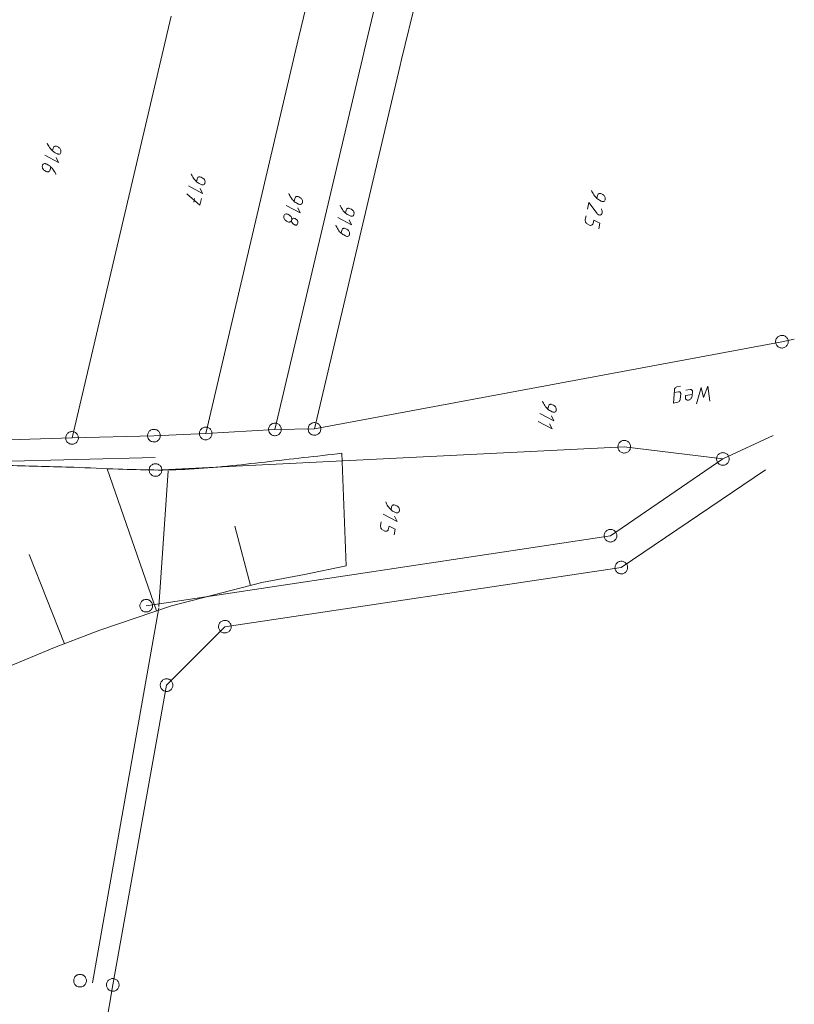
# Model space of a CAD drawing. Header units: metres. Extents: x 3425540 to 3446143, y 5432760 to 5444637.
# Tile 59 of 256: x 3435777 to 3435869, y 5439018 to 5439135. Entities that reach past the tile are written whole.
import ezdxf

# ---------------------------------------------------------------- set-up
doc = ezdxf.new("R2010")
doc.units = ezdxf.units.M
for name, color, linetype, lineweight in [('B_Bestand', 9, 'Continuous', 18), ('B_Böschung', 9, 'Continuous', 18), ('B_Flurgrenzen', 9, 'Continuous', 18), ('Bestand Kabeltröge', 9, 'Continuous', 18)]:
    doc.layers.add(name, color=color, linetype=linetype, lineweight=lineweight)

msp = doc.modelspace()

# ---------------------------------------------------------------- linework, layer by layer
at = {"layer": 'B_Bestand'}
for points in [[(3435854.81, 5439090.58), (3435855.32, 5439090.67), (3435855.38, 5439090.67), (3435855.43, 5439090.66), (3435855.47, 5439090.64), (3435855.51, 5439090.62), (3435855.55, 5439090.57), (3435855.57, 5439090.5), (3435855.58, 5439090.45), (3435855.58, 5439090.39), (3435855.53, 5439089.79), (3435855.52, 5439089.7), (3435855.49, 5439089.64), (3435855.45, 5439089.59), (3435855.4, 5439089.52), (3435855.34, 5439089.48), (3435855.31, 5439089.46), (3435855.24, 5439089.43), (3435854.72, 5439089.33), (3435854.83, 5439090.85), (3435854.84, 5439090.93), (3435854.86, 5439090.99), (3435854.89, 5439091.05), (3435854.93, 5439091.1), (3435854.97, 5439091.15), (3435855.06, 5439091.21), (3435855.13, 5439091.24), (3435855.55, 5439091.32)], [(3435856.93, 5439090.35), (3435856.15, 5439090.21), (3435856.14, 5439089.96), (3435856.17, 5439089.83), (3435856.23, 5439089.73), (3435856.28, 5439089.7), (3435856.34, 5439089.66), (3435856.41, 5439089.66), (3435856.5, 5439089.67), (3435856.58, 5439089.69), (3435856.65, 5439089.72), (3435856.72, 5439089.78), (3435856.79, 5439089.83), (3435856.83, 5439089.9), (3435856.86, 5439089.96), (3435856.89, 5439090.03), (3435856.92, 5439090.12), (3435856.97, 5439090.69), (3435856.96, 5439090.77), (3435856.93, 5439090.81), (3435856.9, 5439090.86), (3435856.86, 5439090.89), (3435856.82, 5439090.91), (3435856.75, 5439090.92), (3435856.7, 5439090.93), (3435856.2, 5439090.83)], [(3435859.04, 5439089.53), (3435858.79, 5439091.32), (3435858.3, 5439090), (3435858, 5439091.17), (3435857.47, 5439089.24)]]:
    msp.add_lwpolyline(points, dxfattribs=at)
at = {"layer": 'B_Böschung'}
for p, q in [((3435816.01, 5439070.08), (3435815.49, 5439083.38)), ((3435793.55, 5439064.72), (3435787.74, 5439081.56)), ((3435804.69, 5439067.75), (3435802.82, 5439074.77)), ((3435782.66, 5439060.85), (3435778.5, 5439071.39))]:
    msp.add_line(p, q, dxfattribs=at)
msp.add_lwpolyline([(3435765.7, 5439014.08), (3435768.06, 5439030.26), (3435770.29, 5439043.71), (3435771.85, 5439052.14), (3435772.53, 5439055.21), (3435773.86, 5439056.85), (3435775.81, 5439058.05), (3435781.51, 5439060.41), (3435786.86, 5439062.45), (3435795.34, 5439065.33), (3435806.03, 5439068.1), (3435811.07, 5439069.05), (3435816.01, 5439070.08)], dxfattribs=at)
msp.add_open_spline([(3435567.18, 5438452.92), (3435572.87, 5438466.3), (3435578.55, 5438479.67), (3435584.23, 5438493.05), (3435589.67, 5438505.87), (3435595.12, 5438518.68), (3435600.56, 5438531.5), (3435604.26, 5438540.21), (3435607.98, 5438548.91), (3435611.42, 5438557.73), (3435617.4, 5438573.06), (3435623.07, 5438588.51), (3435628.78, 5438603.95), (3435632.32, 5438613.53), (3435635.85, 5438623.11), (3435639.38, 5438632.69), (3435641.66, 5438638.89), (3435643.95, 5438645.09), (3435646.16, 5438651.31), (3435651.16, 5438665.37), (3435655.72, 5438679.58), (3435660.32, 5438693.78), (3435662.18, 5438699.51), (3435663.99, 5438705.27), (3435665.86, 5438711), (3435668.33, 5438718.59), (3435670.81, 5438726.18), (3435673.33, 5438733.76), (3435675.4, 5438739.97), (3435677.47, 5438746.18), (3435679.55, 5438752.39), (3435680.86, 5438756.28), (3435682.16, 5438760.17), (3435683.47, 5438764.06), (3435684.29, 5438766.5), (3435685.11, 5438768.94), (3435685.92, 5438771.37), (3435686.47, 5438773), (3435687.13, 5438774.59), (3435687.79, 5438776.18), (3435688.3, 5438777.4), (3435688.91, 5438778.56), (3435689.68, 5438779.65), (3435690.39, 5438780.67), (3435691.21, 5438781.58), (3435692.08, 5438782.46), (3435692.93, 5438783.32), (3435693.8, 5438784.16), (3435694.7, 5438784.97), (3435695.78, 5438785.92), (3435697, 5438786.72), (3435698.09, 5438787.67), (3435699.24, 5438788.68), (3435700.27, 5438789.8), (3435701.23, 5438791), (3435701.99, 5438791.94), (3435702.66, 5438792.93), (3435703.18, 5438794.01), (3435704.04, 5438795.78), (3435704.8, 5438797.56), (3435705.5, 5438799.39), (3435706.83, 5438802.88), (3435708.19, 5438806.34), (3435709.31, 5438809.91), (3435710.71, 5438814.37), (3435712.02, 5438818.86), (3435713.24, 5438823.38), (3435715.22, 5438830.74), (3435717.21, 5438838.09), (3435719.04, 5438845.49), (3435722.9, 5438861.11), (3435726.69, 5438876.75), (3435730.33, 5438892.42), (3435732.3, 5438900.87), (3435734.24, 5438909.33), (3435736.14, 5438917.8), (3435737.08, 5438922.02), (3435738, 5438926.26), (3435738.92, 5438930.49), (3435739.79, 5438934.51), (3435740.64, 5438938.53), (3435741.43, 5438942.57), (3435742.55, 5438948.29), (3435743.53, 5438954.04), (3435744.44, 5438959.8), (3435745.64, 5438967.34), (3435746.83, 5438974.88), (3435747.95, 5438982.43), (3435750.42, 5438999.03), (3435752.89, 5439015.63), (3435755.34, 5439032.24), (3435756.27, 5439038.59), (3435757.2, 5439044.95), (3435758.14, 5439051.3), (3435758.78, 5439055.69), (3435759.44, 5439060.07), (3435760.09, 5439064.45), (3435760.63, 5439068.11), (3435761.2, 5439071.76), (3435761.76, 5439075.42), (3435761.93, 5439076.52), (3435762.23, 5439077.57), (3435762.86, 5439078.59), (3435763.71, 5439079.96), (3435765.02, 5439080.83), (3435766.5, 5439081.29), (3435767.6, 5439081.64), (3435768.7, 5439081.85), (3435769.82, 5439081.87), (3435771.92, 5439081.92), (3435774.02, 5439081.98), (3435776.11, 5439081.93), (3435778.67, 5439081.86), (3435781.23, 5439081.8), (3435783.78, 5439081.72), (3435785.54, 5439081.66), (3435787.29, 5439081.57), (3435789.04, 5439081.51), (3435791.84, 5439081.41), (3435794.64, 5439081.33), (3435797.44, 5439081.5), (3435800.44, 5439081.68), (3435803.43, 5439082), (3435806.41, 5439082.34), (3435809.44, 5439082.69), (3435812.47, 5439083.04), (3435815.49, 5439083.38)], degree=3, knots=[0, 0, 0, 0, 0.061057, 0.061057, 0.061057, 0.119567, 0.119567, 0.119567, 0.159329, 0.159329, 0.159329, 0.228472, 0.228472, 0.228472, 0.271379, 0.271379, 0.271379, 0.299135, 0.299135, 0.299135, 0.361828, 0.361828, 0.361828, 0.38717, 0.38717, 0.38717, 0.420715, 0.420715, 0.420715, 0.44823, 0.44823, 0.44823, 0.46547, 0.46547, 0.46547, 0.476272, 0.476272, 0.476272, 0.483492, 0.483492, 0.483492, 0.48903, 0.48903, 0.48903, 0.494203, 0.494203, 0.494203, 0.499284, 0.499284, 0.499284, 0.505354, 0.505354, 0.505354, 0.51177, 0.51177, 0.51177, 0.516789, 0.516789, 0.516789, 0.524989, 0.524989, 0.524989, 0.540659, 0.540659, 0.540659, 0.560312, 0.560312, 0.560312, 0.592334, 0.592334, 0.592334, 0.65994, 0.65994, 0.65994, 0.696396, 0.696396, 0.696396, 0.714601, 0.714601, 0.714601, 0.731875, 0.731875, 0.731875, 0.756379, 0.756379, 0.756379, 0.788443, 0.788443, 0.788443, 0.858969, 0.858969, 0.858969, 0.885957, 0.885957, 0.885957, 0.904572, 0.904572, 0.904572, 0.920111, 0.920111, 0.920111, 0.924807, 0.924807, 0.924807, 0.931156, 0.931156, 0.931156, 0.935886, 0.935886, 0.935886, 0.944696, 0.944696, 0.944696, 0.955444, 0.955444, 0.955444, 0.962814, 0.962814, 0.962814, 0.974573, 0.974573, 0.974573, 0.987198, 0.987198, 0.987198, 1, 1, 1, 1], dxfattribs=at)
at = {"layer": 'B_Flurgrenzen'}
for p, q in [((3435810.4, 5439132.66), (3435849, 5439294.02)), ((3435856.64, 5439291.93), (3435818.14, 5439130.95)), ((3435822.56, 5439129.97), (3435861.17, 5439290.69)), ((3435795.29, 5439135.11), (3435783.57, 5439085.19)), ((3435799.38, 5439085.73), (3435810.2, 5439131.81)), ((3435810.2, 5439131.81), (3435810.4, 5439132.66)), ((3435818.14, 5439130.95), (3435817.94, 5439130.1)), ((3435817.93, 5439130.1), (3435807.57, 5439086.21)), ((3435822.35, 5439129.12), (3435822.56, 5439129.97)), ((3435812.25, 5439086.26), (3435822.35, 5439129.12)), ((3435798.06, 5439113.51), (3435797.97, 5439113.11)), ((3435869.02, 5439096.87), (3435867.56, 5439096.58)), ((3435867.56, 5439096.58), (3435812.25, 5439086.26)), ((3435812.25, 5439086.26), (3435807.57, 5439086.21)), ((3435783.57, 5439085.19), (3435767.46, 5439084.71)), ((3435793.25, 5439085.46), (3435783.57, 5439085.19)), ((3435799.38, 5439085.73), (3435793.25, 5439085.46)), ((3435807.57, 5439086.21), (3435799.38, 5439085.73)), ((3435860.57, 5439082.71), (3435866.51, 5439085.5)), ((3435848.9, 5439084.16), (3435793.44, 5439081.4)), ((3435860.57, 5439082.71), (3435848.9, 5439084.16)), ((3435860.57, 5439082.71), (3435847.27, 5439073.63)), ((3435848.55, 5439069.86), (3435865.61, 5439081.42)), ((3435847.27, 5439073.63), (3435792.34, 5439065.34)), ((3435801.65, 5439062.86), (3435848.55, 5439069.86)), ((3435794.76, 5439055.95), (3435801.65, 5439062.86)), ((3435788.39, 5439020.48), (3435794.76, 5439055.95)), ((3435779.01, 5438966.31), (3435788.39, 5439020.48))]:
    msp.add_line(p, q, dxfattribs=at)
for points in [[(3435781.27, 5439119.15), (3435781.34, 5439119.49), (3435781.37, 5439119.57), (3435781.42, 5439119.65), (3435781.46, 5439119.69), (3435781.52, 5439119.71), (3435781.58, 5439119.73), (3435781.65, 5439119.73), (3435781.74, 5439119.71), (3435781.82, 5439119.68), (3435781.95, 5439119.61), (3435782.06, 5439119.54), (3435782.12, 5439119.48), (3435782.18, 5439119.41), (3435782.22, 5439119.33), (3435782.25, 5439119.25), (3435782.26, 5439119.19), (3435782.26, 5439119.13), (3435782.26, 5439119.03), (3435782.24, 5439118.96), (3435782.21, 5439118.89), (3435782.15, 5439118.83), (3435782.09, 5439118.79), (3435782.01, 5439118.78), (3435781.94, 5439118.78), (3435781.87, 5439118.8), (3435781.79, 5439118.83), (3435781.57, 5439118.94), (3435781.45, 5439119), (3435781.36, 5439119.07), (3435781.27, 5439119.15), (3435781.17, 5439119.24), (3435781.09, 5439119.33), (3435781, 5439119.44), (3435780.9, 5439119.58), (3435780.81, 5439119.71), (3435780.74, 5439119.84), (3435780.68, 5439119.97), (3435780.64, 5439120.08)], [(3435781.69, 5439118.37), (3435781.98, 5439117.77), (3435780.33, 5439118.64)], [(3435781.05, 5439117.26), (3435780.98, 5439116.93), (3435780.95, 5439116.87), (3435780.93, 5439116.83), (3435780.89, 5439116.78), (3435780.83, 5439116.73), (3435780.78, 5439116.7), (3435780.72, 5439116.68), (3435780.65, 5439116.69), (3435780.58, 5439116.7), (3435780.51, 5439116.73), (3435780.31, 5439116.85), (3435780.24, 5439116.89), (3435780.18, 5439116.95), (3435780.14, 5439117), (3435780.09, 5439117.1), (3435780.06, 5439117.18), (3435780.04, 5439117.28), (3435780.04, 5439117.37), (3435780.06, 5439117.45), (3435780.09, 5439117.52), (3435780.15, 5439117.59), (3435780.22, 5439117.64), (3435780.31, 5439117.66), (3435780.38, 5439117.66), (3435780.44, 5439117.65), (3435780.51, 5439117.62), (3435780.57, 5439117.59), (3435780.78, 5439117.47), (3435780.92, 5439117.38), (3435780.99, 5439117.32), (3435781.11, 5439117.21), (3435781.21, 5439117.11), (3435781.31, 5439116.99), (3435781.39, 5439116.88), (3435781.46, 5439116.77), (3435781.56, 5439116.6), (3435781.6, 5439116.52), (3435781.63, 5439116.45), (3435781.66, 5439116.36)], [(3435798.3, 5439115.51), (3435798.38, 5439115.85), (3435798.41, 5439115.93), (3435798.46, 5439116.01), (3435798.49, 5439116.05), (3435798.56, 5439116.08), (3435798.62, 5439116.09), (3435798.69, 5439116.09), (3435798.77, 5439116.07), (3435798.85, 5439116.04), (3435798.98, 5439115.97), (3435799.1, 5439115.9), (3435799.16, 5439115.84), (3435799.22, 5439115.77), (3435799.26, 5439115.69), (3435799.28, 5439115.61), (3435799.3, 5439115.55), (3435799.3, 5439115.49), (3435799.29, 5439115.39), (3435799.28, 5439115.32), (3435799.25, 5439115.26), (3435799.19, 5439115.2), (3435799.12, 5439115.15), (3435799.05, 5439115.14), (3435798.97, 5439115.14), (3435798.91, 5439115.16), (3435798.83, 5439115.19), (3435798.6, 5439115.3), (3435798.49, 5439115.37), (3435798.4, 5439115.43), (3435798.3, 5439115.51), (3435798.21, 5439115.6), (3435798.12, 5439115.69), (3435798.03, 5439115.8), (3435797.93, 5439115.94), (3435797.85, 5439116.07), (3435797.77, 5439116.21), (3435797.71, 5439116.34), (3435797.68, 5439116.44)], [(3435798.72, 5439114.73), (3435799.01, 5439114.13), (3435797.36, 5439115.01)], [(3435845.66, 5439113.54), (3435845.74, 5439113.89), (3435845.77, 5439113.97), (3435845.82, 5439114.05), (3435845.86, 5439114.08), (3435845.92, 5439114.11), (3435845.98, 5439114.13), (3435846.05, 5439114.13), (3435846.14, 5439114.11), (3435846.22, 5439114.07), (3435846.35, 5439114), (3435846.46, 5439113.93), (3435846.52, 5439113.88), (3435846.58, 5439113.81), (3435846.62, 5439113.72), (3435846.64, 5439113.65), (3435846.66, 5439113.59), (3435846.66, 5439113.53), (3435846.65, 5439113.43), (3435846.64, 5439113.36), (3435846.61, 5439113.29), (3435846.55, 5439113.23), (3435846.49, 5439113.19), (3435846.41, 5439113.18), (3435846.34, 5439113.18), (3435846.27, 5439113.19), (3435846.19, 5439113.22), (3435845.97, 5439113.33), (3435845.85, 5439113.4), (3435845.76, 5439113.46), (3435845.66, 5439113.54), (3435845.57, 5439113.64), (3435845.49, 5439113.73), (3435845.39, 5439113.84), (3435845.29, 5439113.97), (3435845.21, 5439114.11), (3435845.14, 5439114.24), (3435845.08, 5439114.37), (3435845.04, 5439114.48)], [(3435797.16, 5439114.08), (3435798.7, 5439112.72), (3435798.88, 5439113.51)], [(3435809.85, 5439113.19), (3435809.92, 5439113.54), (3435809.95, 5439113.62), (3435810, 5439113.7), (3435810.04, 5439113.73), (3435810.1, 5439113.76), (3435810.16, 5439113.78), (3435810.24, 5439113.78), (3435810.32, 5439113.76), (3435810.4, 5439113.72), (3435810.53, 5439113.65), (3435810.64, 5439113.58), (3435810.7, 5439113.53), (3435810.76, 5439113.46), (3435810.8, 5439113.37), (3435810.83, 5439113.3), (3435810.84, 5439113.24), (3435810.84, 5439113.18), (3435810.84, 5439113.08), (3435810.82, 5439113.01), (3435810.79, 5439112.94), (3435810.73, 5439112.88), (3435810.67, 5439112.84), (3435810.59, 5439112.83), (3435810.52, 5439112.83), (3435810.45, 5439112.84), (3435810.37, 5439112.87), (3435810.15, 5439112.98), (3435810.03, 5439113.05), (3435809.94, 5439113.11), (3435809.85, 5439113.19), (3435809.75, 5439113.29), (3435809.67, 5439113.38), (3435809.58, 5439113.49), (3435809.48, 5439113.62), (3435809.39, 5439113.76), (3435809.32, 5439113.89), (3435809.26, 5439114.02), (3435809.23, 5439114.13)], [(3435846.2, 5439112.29), (3435846.23, 5439112.24), (3435846.27, 5439112.15), (3435846.29, 5439112.06), (3435846.3, 5439111.97), (3435846.3, 5439111.91), (3435846.3, 5439111.82), (3435846.29, 5439111.78), (3435846.26, 5439111.73), (3435846.22, 5439111.66), (3435846.17, 5439111.62), (3435846.12, 5439111.59), (3435846.06, 5439111.57), (3435846, 5439111.57), (3435845.94, 5439111.58), (3435845.86, 5439111.61), (3435845.81, 5439111.64), (3435845.75, 5439111.68), (3435845.68, 5439111.76), (3435844.73, 5439113.07), (3435844.56, 5439112.28)], [(3435810.27, 5439112.42), (3435810.56, 5439111.82), (3435808.91, 5439112.69)], [(3435815.93, 5439111.79), (3435816.01, 5439112.13), (3435816.04, 5439112.21), (3435816.09, 5439112.29), (3435816.13, 5439112.33), (3435816.19, 5439112.35), (3435816.25, 5439112.37), (3435816.32, 5439112.37), (3435816.41, 5439112.35), (3435816.49, 5439112.32), (3435816.62, 5439112.25), (3435816.73, 5439112.18), (3435816.79, 5439112.12), (3435816.85, 5439112.05), (3435816.89, 5439111.97), (3435816.91, 5439111.89), (3435816.93, 5439111.83), (3435816.93, 5439111.77), (3435816.92, 5439111.67), (3435816.91, 5439111.6), (3435816.88, 5439111.53), (3435816.82, 5439111.47), (3435816.76, 5439111.43), (3435816.68, 5439111.42), (3435816.61, 5439111.42), (3435816.54, 5439111.44), (3435816.46, 5439111.47), (3435816.24, 5439111.58), (3435816.12, 5439111.64), (3435816.03, 5439111.71), (3435815.93, 5439111.79), (3435815.84, 5439111.88), (3435815.76, 5439111.97), (3435815.66, 5439112.08), (3435815.56, 5439112.22), (3435815.48, 5439112.35), (3435815.41, 5439112.48), (3435815.35, 5439112.61), (3435815.31, 5439112.72)], [(3435809.55, 5439110.98), (3435809.57, 5439111.05), (3435809.6, 5439111.09), (3435809.64, 5439111.14), (3435809.67, 5439111.16), (3435809.71, 5439111.18), (3435809.75, 5439111.2), (3435809.81, 5439111.2), (3435809.88, 5439111.18), (3435809.96, 5439111.15), (3435810.05, 5439111.1), (3435810.11, 5439111.06), (3435810.17, 5439111), (3435810.24, 5439110.91), (3435810.27, 5439110.85), (3435810.3, 5439110.77), (3435810.3, 5439110.73), (3435810.3, 5439110.64), (3435810.29, 5439110.59), (3435810.26, 5439110.52), (3435810.21, 5439110.46), (3435810.18, 5439110.42), (3435810.11, 5439110.39), (3435810.07, 5439110.39), (3435810, 5439110.39), (3435809.95, 5439110.4), (3435809.89, 5439110.43), (3435809.84, 5439110.45), (3435809.77, 5439110.5), (3435809.72, 5439110.54), (3435809.66, 5439110.59), (3435809.63, 5439110.63), (3435809.6, 5439110.68), (3435809.57, 5439110.74), (3435809.55, 5439110.81), (3435809.54, 5439110.9), (3435809.55, 5439110.98), (3435809.56, 5439111.04), (3435809.56, 5439111.12), (3435809.55, 5439111.21), (3435809.54, 5439111.27), (3435809.51, 5439111.34), (3435809.48, 5439111.39), (3435809.43, 5439111.44), (3435809.39, 5439111.48), (3435809.35, 5439111.52), (3435809.28, 5439111.56), (3435809.21, 5439111.61), (3435809.1, 5439111.66), (3435809.02, 5439111.69), (3435808.95, 5439111.71), (3435808.89, 5439111.71), (3435808.83, 5439111.69), (3435808.77, 5439111.66), (3435808.71, 5439111.62), (3435808.67, 5439111.57), (3435808.64, 5439111.49), (3435808.63, 5439111.39), (3435808.64, 5439111.27), (3435808.66, 5439111.18), (3435808.7, 5439111.1), (3435808.75, 5439111.01), (3435808.81, 5439110.95), (3435808.89, 5439110.89), (3435808.96, 5439110.85), (3435809.11, 5439110.77), (3435809.22, 5439110.74), (3435809.29, 5439110.73), (3435809.35, 5439110.75), (3435809.41, 5439110.78), (3435809.47, 5439110.82), (3435809.51, 5439110.89), (3435809.55, 5439110.98)], [(3435816.36, 5439111.01), (3435816.65, 5439110.41), (3435815, 5439111.28)], [(3435844.38, 5439111.46), (3435844.28, 5439111.05), (3435844.28, 5439110.96), (3435844.29, 5439110.89), (3435844.31, 5439110.81), (3435844.33, 5439110.73), (3435844.39, 5439110.65), (3435844.44, 5439110.58), (3435844.52, 5439110.52), (3435844.8, 5439110.37), (3435844.87, 5439110.35), (3435844.93, 5439110.35), (3435844.97, 5439110.36), (3435845.04, 5439110.37), (3435845.1, 5439110.4), (3435845.14, 5439110.44), (3435845.18, 5439110.49), (3435845.21, 5439110.57), (3435845.3, 5439110.97), (3435846.03, 5439110.6), (3435845.88, 5439109.93)], [(3435815.41, 5439109.42), (3435815.49, 5439109.77), (3435815.52, 5439109.85), (3435815.57, 5439109.92), (3435815.6, 5439109.96), (3435815.67, 5439109.99), (3435815.73, 5439110), (3435815.8, 5439110), (3435815.88, 5439109.98), (3435815.96, 5439109.95), (3435816.09, 5439109.88), (3435816.21, 5439109.81), (3435816.27, 5439109.75), (3435816.33, 5439109.68), (3435816.37, 5439109.6), (3435816.39, 5439109.52), (3435816.41, 5439109.46), (3435816.41, 5439109.4), (3435816.4, 5439109.3), (3435816.39, 5439109.23), (3435816.36, 5439109.17), (3435816.3, 5439109.11), (3435816.23, 5439109.06), (3435816.16, 5439109.05), (3435816.08, 5439109.05), (3435816.02, 5439109.07), (3435815.94, 5439109.1), (3435815.71, 5439109.21), (3435815.6, 5439109.28), (3435815.51, 5439109.34), (3435815.41, 5439109.42), (3435815.32, 5439109.51), (3435815.23, 5439109.6), (3435815.14, 5439109.71), (3435815.04, 5439109.85), (3435814.96, 5439109.99), (3435814.88, 5439110.12), (3435814.82, 5439110.25), (3435814.79, 5439110.36)], [(3435866.89, 5439096.92), (3435866.85, 5439096.83), (3435866.83, 5439096.75), (3435866.81, 5439096.65), (3435866.81, 5439096.56), (3435866.83, 5439096.46), (3435866.84, 5439096.37), (3435866.87, 5439096.28), (3435866.92, 5439096.2), (3435866.97, 5439096.12), (3435867.03, 5439096.05), (3435867.1, 5439095.99), (3435867.18, 5439095.94), (3435867.27, 5439095.89), (3435867.35, 5439095.86), (3435867.44, 5439095.84), (3435867.54, 5439095.83), (3435867.63, 5439095.83), (3435867.72, 5439095.85), (3435867.81, 5439095.88), (3435867.9, 5439095.92), (3435867.98, 5439095.96), (3435868.06, 5439096.02), (3435868.12, 5439096.09), (3435868.18, 5439096.16), (3435868.23, 5439096.24), (3435868.27, 5439096.33), (3435868.29, 5439096.41), (3435868.31, 5439096.51), (3435868.31, 5439096.6), (3435868.3, 5439096.7), (3435868.28, 5439096.79), (3435868.25, 5439096.88), (3435868.2, 5439096.96), (3435868.15, 5439097.04), (3435868.09, 5439097.11), (3435868.02, 5439097.17), (3435867.94, 5439097.22), (3435867.86, 5439097.26), (3435867.77, 5439097.3), (3435867.68, 5439097.32), (3435867.58, 5439097.33), (3435867.49, 5439097.32), (3435867.4, 5439097.31), (3435867.31, 5439097.28), (3435867.22, 5439097.24), (3435867.14, 5439097.2), (3435867.06, 5439097.14), (3435867, 5439097.07), (3435866.94, 5439097), (3435866.89, 5439096.92)], [(3435839.86, 5439088.6), (3435839.94, 5439088.94), (3435839.97, 5439089.02), (3435840.02, 5439089.1), (3435840.05, 5439089.14), (3435840.12, 5439089.17), (3435840.18, 5439089.18), (3435840.25, 5439089.18), (3435840.33, 5439089.16), (3435840.41, 5439089.13), (3435840.54, 5439089.06), (3435840.66, 5439088.99), (3435840.72, 5439088.93), (3435840.78, 5439088.86), (3435840.82, 5439088.78), (3435840.84, 5439088.7), (3435840.86, 5439088.64), (3435840.86, 5439088.58), (3435840.85, 5439088.48), (3435840.84, 5439088.41), (3435840.81, 5439088.35), (3435840.75, 5439088.29), (3435840.68, 5439088.24), (3435840.61, 5439088.23), (3435840.54, 5439088.23), (3435840.47, 5439088.25), (3435840.39, 5439088.28), (3435840.16, 5439088.39), (3435840.05, 5439088.46), (3435839.96, 5439088.52), (3435839.86, 5439088.6), (3435839.77, 5439088.69), (3435839.69, 5439088.78), (3435839.59, 5439088.89), (3435839.49, 5439089.03), (3435839.41, 5439089.16), (3435839.33, 5439089.3), (3435839.28, 5439089.43), (3435839.24, 5439089.53)], [(3435840.29, 5439087.82), (3435840.57, 5439087.22), (3435838.92, 5439088.1)], [(3435799.24, 5439084.99), (3435799.33, 5439084.98), (3435799.42, 5439084.98), (3435799.52, 5439084.99), (3435799.61, 5439085.01), (3435799.69, 5439085.05), (3435799.78, 5439085.09), (3435799.86, 5439085.14), (3435799.92, 5439085.21), (3435799.99, 5439085.28), (3435800.03, 5439085.36), (3435800.07, 5439085.44), (3435800.1, 5439085.53), (3435800.12, 5439085.63), (3435800.13, 5439085.72), (3435800.12, 5439085.81), (3435800.11, 5439085.9), (3435800.08, 5439086), (3435800.04, 5439086.08), (3435799.99, 5439086.16), (3435799.93, 5439086.23), (3435799.86, 5439086.3), (3435799.79, 5439086.35), (3435799.7, 5439086.4), (3435799.62, 5439086.44), (3435799.53, 5439086.46), (3435799.44, 5439086.47), (3435799.34, 5439086.47), (3435799.25, 5439086.46), (3435799.16, 5439086.44), (3435799.07, 5439086.4), (3435798.98, 5439086.36), (3435798.91, 5439086.31), (3435798.84, 5439086.24), (3435798.78, 5439086.17), (3435798.73, 5439086.09), (3435798.69, 5439086.01), (3435798.66, 5439085.92), (3435798.64, 5439085.82), (3435798.64, 5439085.73), (3435798.64, 5439085.64), (3435798.65, 5439085.55), (3435798.68, 5439085.46), (3435798.72, 5439085.37), (3435798.77, 5439085.29), (3435798.84, 5439085.22), (3435798.9, 5439085.15), (3435798.97, 5439085.1), (3435799.06, 5439085.05), (3435799.14, 5439085.01), (3435799.24, 5439084.99)], [(3435806.83, 5439086.13), (3435806.84, 5439086.04), (3435806.87, 5439085.95), (3435806.91, 5439085.86), (3435806.96, 5439085.78), (3435807.02, 5439085.71), (3435807.08, 5439085.64), (3435807.16, 5439085.58), (3435807.24, 5439085.54), (3435807.32, 5439085.5), (3435807.42, 5439085.48), (3435807.51, 5439085.46), (3435807.6, 5439085.46), (3435807.7, 5439085.47), (3435807.79, 5439085.49), (3435807.87, 5439085.52), (3435807.96, 5439085.56), (3435808.04, 5439085.62), (3435808.11, 5439085.68), (3435808.17, 5439085.75), (3435808.22, 5439085.83), (3435808.26, 5439085.91), (3435808.3, 5439086), (3435808.32, 5439086.1), (3435808.32, 5439086.19), (3435808.32, 5439086.28), (3435808.31, 5439086.37), (3435808.28, 5439086.46), (3435808.24, 5439086.55), (3435808.19, 5439086.63), (3435808.13, 5439086.7), (3435808.06, 5439086.77), (3435807.99, 5439086.83), (3435807.91, 5439086.88), (3435807.82, 5439086.91), (3435807.73, 5439086.93), (3435807.64, 5439086.95), (3435807.55, 5439086.95), (3435807.45, 5439086.94), (3435807.36, 5439086.92), (3435807.27, 5439086.89), (3435807.19, 5439086.85), (3435807.11, 5439086.8), (3435807.04, 5439086.73), (3435806.98, 5439086.66), (3435806.93, 5439086.58), (3435806.89, 5439086.5), (3435806.85, 5439086.41), (3435806.83, 5439086.32), (3435806.82, 5439086.23), (3435806.83, 5439086.13)], [(3435812.98, 5439086.46), (3435812.95, 5439086.55), (3435812.9, 5439086.63), (3435812.85, 5439086.72), (3435812.79, 5439086.78), (3435812.72, 5439086.84), (3435812.64, 5439086.9), (3435812.56, 5439086.95), (3435812.47, 5439086.98), (3435812.38, 5439087), (3435812.29, 5439087.01), (3435812.2, 5439087.01), (3435812.1, 5439086.99), (3435812.01, 5439086.97), (3435811.92, 5439086.93), (3435811.84, 5439086.88), (3435811.77, 5439086.83), (3435811.7, 5439086.77), (3435811.64, 5439086.69), (3435811.59, 5439086.61), (3435811.56, 5439086.52), (3435811.53, 5439086.44), (3435811.51, 5439086.35), (3435811.5, 5439086.25), (3435811.51, 5439086.16), (3435811.53, 5439086.06), (3435811.56, 5439085.97), (3435811.6, 5439085.89), (3435811.65, 5439085.81), (3435811.72, 5439085.74), (3435811.79, 5439085.68), (3435811.87, 5439085.62), (3435811.94, 5439085.58), (3435812.03, 5439085.55), (3435812.13, 5439085.52), (3435812.22, 5439085.52), (3435812.31, 5439085.52), (3435812.4, 5439085.53), (3435812.5, 5439085.56), (3435812.58, 5439085.59), (3435812.66, 5439085.64), (3435812.74, 5439085.69), (3435812.81, 5439085.76), (3435812.87, 5439085.83), (3435812.91, 5439085.91), (3435812.95, 5439086), (3435812.98, 5439086.09), (3435813, 5439086.18), (3435813, 5439086.28), (3435813, 5439086.37), (3435812.98, 5439086.46)], [(3435840.07, 5439086.87), (3435840.36, 5439086.27), (3435838.71, 5439087.14)], [(3435783.98, 5439084.57), (3435784.06, 5439084.62), (3435784.12, 5439084.69), (3435784.18, 5439084.76), (3435784.23, 5439084.84), (3435784.26, 5439084.93), (3435784.3, 5439085.02), (3435784.32, 5439085.11), (3435784.32, 5439085.2), (3435784.31, 5439085.3), (3435784.29, 5439085.39), (3435784.26, 5439085.48), (3435784.22, 5439085.56), (3435784.17, 5439085.64), (3435784.1, 5439085.71), (3435784.04, 5439085.78), (3435783.96, 5439085.83), (3435783.88, 5439085.88), (3435783.79, 5439085.91), (3435783.7, 5439085.93), (3435783.6, 5439085.94), (3435783.51, 5439085.94), (3435783.42, 5439085.93), (3435783.32, 5439085.9), (3435783.24, 5439085.87), (3435783.16, 5439085.82), (3435783.08, 5439085.76), (3435783.02, 5439085.7), (3435782.95, 5439085.63), (3435782.91, 5439085.55), (3435782.87, 5439085.46), (3435782.84, 5439085.37), (3435782.82, 5439085.28), (3435782.82, 5439085.18), (3435782.83, 5439085.09), (3435782.85, 5439085), (3435782.88, 5439084.91), (3435782.92, 5439084.83), (3435782.97, 5439084.75), (3435783.03, 5439084.67), (3435783.1, 5439084.61), (3435783.18, 5439084.56), (3435783.26, 5439084.51), (3435783.35, 5439084.48), (3435783.44, 5439084.46), (3435783.53, 5439084.45), (3435783.63, 5439084.45), (3435783.72, 5439084.46), (3435783.81, 5439084.49), (3435783.9, 5439084.52), (3435783.98, 5439084.57)], [(3435793.86, 5439085.9), (3435793.8, 5439085.97), (3435793.74, 5439086.04), (3435793.66, 5439086.1), (3435793.58, 5439086.14), (3435793.49, 5439086.17), (3435793.4, 5439086.2), (3435793.3, 5439086.21), (3435793.21, 5439086.21), (3435793.12, 5439086.2), (3435793.03, 5439086.18), (3435792.94, 5439086.14), (3435792.86, 5439086.1), (3435792.78, 5439086.04), (3435792.71, 5439085.98), (3435792.65, 5439085.91), (3435792.6, 5439085.83), (3435792.56, 5439085.75), (3435792.53, 5439085.66), (3435792.51, 5439085.57), (3435792.51, 5439085.47), (3435792.51, 5439085.38), (3435792.52, 5439085.29), (3435792.55, 5439085.19), (3435792.59, 5439085.11), (3435792.64, 5439085.03), (3435792.7, 5439084.96), (3435792.77, 5439084.89), (3435792.85, 5439084.83), (3435792.93, 5439084.79), (3435793.02, 5439084.76), (3435793.11, 5439084.73), (3435793.2, 5439084.72), (3435793.29, 5439084.72), (3435793.39, 5439084.73), (3435793.48, 5439084.75), (3435793.56, 5439084.79), (3435793.65, 5439084.83), (3435793.72, 5439084.89), (3435793.79, 5439084.95), (3435793.85, 5439085.02), (3435793.91, 5439085.1), (3435793.95, 5439085.18), (3435793.98, 5439085.27), (3435793.99, 5439085.36), (3435794, 5439085.46), (3435793.99, 5439085.55), (3435793.98, 5439085.64), (3435793.95, 5439085.74), (3435793.91, 5439085.82), (3435793.86, 5439085.9)], [(3435849.58, 5439084.48), (3435849.53, 5439084.56), (3435849.48, 5439084.64), (3435849.41, 5439084.71), (3435849.34, 5439084.76), (3435849.26, 5439084.81), (3435849.17, 5439084.85), (3435849.08, 5439084.88), (3435848.99, 5439084.9), (3435848.9, 5439084.91), (3435848.8, 5439084.89), (3435848.71, 5439084.88), (3435848.62, 5439084.85), (3435848.54, 5439084.81), (3435848.46, 5439084.75), (3435848.39, 5439084.69), (3435848.32, 5439084.63), (3435848.27, 5439084.55), (3435848.22, 5439084.47), (3435848.19, 5439084.38), (3435848.17, 5439084.29), (3435848.16, 5439084.2), (3435848.15, 5439084.1), (3435848.17, 5439084.01), (3435848.19, 5439083.92), (3435848.23, 5439083.83), (3435848.27, 5439083.75), (3435848.33, 5439083.68), (3435848.4, 5439083.6), (3435848.47, 5439083.55), (3435848.55, 5439083.5), (3435848.64, 5439083.46), (3435848.72, 5439083.43), (3435848.82, 5439083.41), (3435848.91, 5439083.41), (3435849, 5439083.42), (3435849.09, 5439083.43), (3435849.18, 5439083.46), (3435849.27, 5439083.51), (3435849.35, 5439083.56), (3435849.42, 5439083.62), (3435849.48, 5439083.68), (3435849.54, 5439083.76), (3435849.59, 5439083.84), (3435849.62, 5439083.93), (3435849.64, 5439084.02), (3435849.65, 5439084.12), (3435849.65, 5439084.21), (3435849.64, 5439084.31), (3435849.61, 5439084.39), (3435849.58, 5439084.48)], [(3435860.57, 5439083.46), (3435860.48, 5439083.45), (3435860.39, 5439083.44), (3435860.29, 5439083.41), (3435860.21, 5439083.37), (3435860.13, 5439083.31), (3435860.06, 5439083.25), (3435859.99, 5439083.19), (3435859.94, 5439083.11), (3435859.89, 5439083.03), (3435859.86, 5439082.94), (3435859.84, 5439082.85), (3435859.83, 5439082.76), (3435859.83, 5439082.66), (3435859.84, 5439082.57), (3435859.86, 5439082.48), (3435859.89, 5439082.39), (3435859.94, 5439082.31), (3435860, 5439082.23), (3435860.06, 5439082.17), (3435860.14, 5439082.11), (3435860.21, 5439082.05), (3435860.3, 5439082.01), (3435860.39, 5439081.98), (3435860.48, 5439081.97), (3435860.57, 5439081.96), (3435860.67, 5439081.97), (3435860.76, 5439081.98), (3435860.85, 5439082.01), (3435860.93, 5439082.06), (3435861.01, 5439082.11), (3435861.09, 5439082.17), (3435861.15, 5439082.23), (3435861.21, 5439082.31), (3435861.25, 5439082.39), (3435861.28, 5439082.48), (3435861.31, 5439082.57), (3435861.32, 5439082.67), (3435861.32, 5439082.76), (3435861.3, 5439082.85), (3435861.28, 5439082.94), (3435861.25, 5439083.03), (3435861.2, 5439083.11), (3435861.15, 5439083.19), (3435861.08, 5439083.26), (3435861.01, 5439083.31), (3435860.93, 5439083.37), (3435860.85, 5439083.41), (3435860.75, 5439083.44), (3435860.66, 5439083.45), (3435860.57, 5439083.46)], [(3435794.19, 5439081.4), (3435794.19, 5439081.5), (3435794.17, 5439081.59), (3435794.14, 5439081.68), (3435794.1, 5439081.76), (3435794.04, 5439081.84), (3435793.98, 5439081.92), (3435793.92, 5439081.98), (3435793.84, 5439082.03), (3435793.76, 5439082.08), (3435793.67, 5439082.11), (3435793.58, 5439082.13), (3435793.49, 5439082.15), (3435793.39, 5439082.15), (3435793.3, 5439082.13), (3435793.21, 5439082.11), (3435793.12, 5439082.08), (3435793.04, 5439082.03), (3435792.96, 5439081.98), (3435792.9, 5439081.92), (3435792.84, 5439081.84), (3435792.79, 5439081.76), (3435792.74, 5439081.68), (3435792.72, 5439081.59), (3435792.7, 5439081.5), (3435792.69, 5439081.4), (3435792.7, 5439081.31), (3435792.72, 5439081.22), (3435792.74, 5439081.12), (3435792.79, 5439081.04), (3435792.84, 5439080.97), (3435792.9, 5439080.89), (3435792.96, 5439080.82), (3435793.04, 5439080.77), (3435793.12, 5439080.72), (3435793.21, 5439080.69), (3435793.3, 5439080.67), (3435793.39, 5439080.66), (3435793.49, 5439080.66), (3435793.58, 5439080.67), (3435793.67, 5439080.69), (3435793.76, 5439080.72), (3435793.84, 5439080.77), (3435793.92, 5439080.82), (3435793.98, 5439080.89), (3435794.04, 5439080.97), (3435794.1, 5439081.04), (3435794.14, 5439081.12), (3435794.17, 5439081.22), (3435794.19, 5439081.31), (3435794.19, 5439081.4)], [(3435821.31, 5439076.69), (3435821.38, 5439077.04), (3435821.41, 5439077.12), (3435821.46, 5439077.2), (3435821.5, 5439077.23), (3435821.56, 5439077.26), (3435821.62, 5439077.28), (3435821.69, 5439077.28), (3435821.78, 5439077.26), (3435821.86, 5439077.22), (3435821.99, 5439077.15), (3435822.1, 5439077.08), (3435822.16, 5439077.03), (3435822.22, 5439076.96), (3435822.26, 5439076.87), (3435822.29, 5439076.8), (3435822.3, 5439076.74), (3435822.3, 5439076.68), (3435822.3, 5439076.58), (3435822.28, 5439076.51), (3435822.25, 5439076.44), (3435822.19, 5439076.38), (3435822.13, 5439076.34), (3435822.05, 5439076.33), (3435821.98, 5439076.33), (3435821.91, 5439076.34), (3435821.83, 5439076.37), (3435821.61, 5439076.48), (3435821.49, 5439076.55), (3435821.4, 5439076.61), (3435821.31, 5439076.69), (3435821.21, 5439076.79), (3435821.13, 5439076.88), (3435821.04, 5439076.99), (3435820.94, 5439077.12), (3435820.85, 5439077.26), (3435820.78, 5439077.39), (3435820.72, 5439077.52), (3435820.68, 5439077.63)], [(3435821.73, 5439075.92), (3435822.02, 5439075.32), (3435820.37, 5439076.19)], [(3435820.16, 5439075.26), (3435820.07, 5439074.85), (3435820.07, 5439074.76), (3435820.09, 5439074.61), (3435820.12, 5439074.53), (3435820.17, 5439074.45), (3435820.23, 5439074.38), (3435820.3, 5439074.32), (3435820.59, 5439074.17), (3435820.66, 5439074.15), (3435820.71, 5439074.15), (3435820.76, 5439074.16), (3435820.82, 5439074.17), (3435820.89, 5439074.2), (3435820.92, 5439074.24), (3435820.96, 5439074.29), (3435820.99, 5439074.37), (3435821.08, 5439074.77), (3435821.81, 5439074.4), (3435821.67, 5439073.73)], [(3435846.83, 5439073.02), (3435846.91, 5439072.97), (3435846.99, 5439072.93), (3435847.08, 5439072.9), (3435847.17, 5439072.89), (3435847.27, 5439072.88), (3435847.36, 5439072.89), (3435847.46, 5439072.9), (3435847.54, 5439072.93), (3435847.63, 5439072.97), (3435847.71, 5439073.02), (3435847.78, 5439073.08), (3435847.84, 5439073.15), (3435847.9, 5439073.22), (3435847.95, 5439073.31), (3435847.98, 5439073.39), (3435848.01, 5439073.48), (3435848.02, 5439073.58), (3435848.02, 5439073.67), (3435848.01, 5439073.76), (3435847.98, 5439073.85), (3435847.95, 5439073.94), (3435847.91, 5439074.02), (3435847.85, 5439074.1), (3435847.79, 5439074.17), (3435847.72, 5439074.23), (3435847.64, 5439074.28), (3435847.56, 5439074.32), (3435847.46, 5439074.35), (3435847.37, 5439074.37), (3435847.28, 5439074.37), (3435847.18, 5439074.37), (3435847.09, 5439074.36), (3435847, 5439074.33), (3435846.92, 5439074.29), (3435846.84, 5439074.23), (3435846.77, 5439074.18), (3435846.7, 5439074.11), (3435846.65, 5439074.03), (3435846.6, 5439073.95), (3435846.57, 5439073.86), (3435846.54, 5439073.77), (3435846.53, 5439073.68), (3435846.52, 5439073.59), (3435846.54, 5439073.5), (3435846.56, 5439073.4), (3435846.59, 5439073.31), (3435846.64, 5439073.23), (3435846.7, 5439073.15), (3435846.76, 5439073.09), (3435846.83, 5439073.02)], [(3435847.81, 5439069.74), (3435847.84, 5439069.64), (3435847.87, 5439069.56), (3435847.91, 5439069.47), (3435847.97, 5439069.4), (3435848.03, 5439069.33), (3435848.1, 5439069.26), (3435848.18, 5439069.21), (3435848.26, 5439069.17), (3435848.35, 5439069.14), (3435848.44, 5439069.12), (3435848.53, 5439069.11), (3435848.63, 5439069.12), (3435848.72, 5439069.13), (3435848.81, 5439069.16), (3435848.9, 5439069.2), (3435848.98, 5439069.24), (3435849.05, 5439069.3), (3435849.12, 5439069.37), (3435849.17, 5439069.44), (3435849.22, 5439069.53), (3435849.26, 5439069.61), (3435849.29, 5439069.7), (3435849.3, 5439069.8), (3435849.3, 5439069.89), (3435849.29, 5439069.98), (3435849.27, 5439070.08), (3435849.24, 5439070.16), (3435849.2, 5439070.25), (3435849.14, 5439070.32), (3435849.08, 5439070.39), (3435849.01, 5439070.46), (3435848.93, 5439070.51), (3435848.85, 5439070.55), (3435848.76, 5439070.58), (3435848.66, 5439070.6), (3435848.57, 5439070.61), (3435848.48, 5439070.6), (3435848.39, 5439070.59), (3435848.29, 5439070.56), (3435848.21, 5439070.52), (3435848.13, 5439070.48), (3435848.05, 5439070.42), (3435847.99, 5439070.35), (3435847.93, 5439070.28), (3435847.89, 5439070.19), (3435847.85, 5439070.11), (3435847.82, 5439070.02), (3435847.81, 5439069.92), (3435847.8, 5439069.83), (3435847.81, 5439069.74)], [(3435793.09, 5439065.34), (3435793.09, 5439065.44), (3435793.07, 5439065.53), (3435793.04, 5439065.62), (3435793, 5439065.7), (3435792.94, 5439065.78), (3435792.89, 5439065.86), (3435792.82, 5439065.92), (3435792.74, 5439065.97), (3435792.66, 5439066.02), (3435792.57, 5439066.05), (3435792.48, 5439066.07), (3435792.39, 5439066.09), (3435792.3, 5439066.09), (3435792.2, 5439066.07), (3435792.11, 5439066.05), (3435792.02, 5439066.02), (3435791.94, 5439065.97), (3435791.86, 5439065.92), (3435791.8, 5439065.86), (3435791.74, 5439065.78), (3435791.69, 5439065.7), (3435791.65, 5439065.62), (3435791.62, 5439065.53), (3435791.6, 5439065.44), (3435791.59, 5439065.34), (3435791.6, 5439065.25), (3435791.62, 5439065.16), (3435791.65, 5439065.06), (3435791.69, 5439064.98), (3435791.74, 5439064.91), (3435791.8, 5439064.83), (3435791.86, 5439064.76), (3435791.94, 5439064.71), (3435792.02, 5439064.66), (3435792.11, 5439064.63), (3435792.2, 5439064.61), (3435792.3, 5439064.6), (3435792.39, 5439064.6), (3435792.48, 5439064.61), (3435792.57, 5439064.63), (3435792.66, 5439064.66), (3435792.74, 5439064.71), (3435792.82, 5439064.76), (3435792.89, 5439064.83), (3435792.94, 5439064.91), (3435793, 5439064.98), (3435793.04, 5439065.06), (3435793.07, 5439065.16), (3435793.09, 5439065.25), (3435793.09, 5439065.34)], [(3435801.86, 5439063.58), (3435801.77, 5439063.6), (3435801.68, 5439063.61), (3435801.58, 5439063.61), (3435801.49, 5439063.59), (3435801.4, 5439063.57), (3435801.31, 5439063.53), (3435801.23, 5439063.49), (3435801.15, 5439063.43), (3435801.09, 5439063.36), (3435801.03, 5439063.28), (3435800.99, 5439063.21), (3435800.95, 5439063.12), (3435800.92, 5439063.03), (3435800.91, 5439062.93), (3435800.9, 5439062.84), (3435800.91, 5439062.75), (3435800.93, 5439062.66), (3435800.96, 5439062.57), (3435801, 5439062.49), (3435801.06, 5439062.41), (3435801.12, 5439062.34), (3435801.19, 5439062.27), (3435801.27, 5439062.22), (3435801.35, 5439062.18), (3435801.44, 5439062.14), (3435801.53, 5439062.12), (3435801.62, 5439062.12), (3435801.72, 5439062.12), (3435801.81, 5439062.13), (3435801.9, 5439062.16), (3435801.99, 5439062.2), (3435802.07, 5439062.24), (3435802.14, 5439062.3), (3435802.21, 5439062.37), (3435802.26, 5439062.44), (3435802.31, 5439062.52), (3435802.35, 5439062.61), (3435802.38, 5439062.7), (3435802.39, 5439062.79), (3435802.39, 5439062.89), (3435802.39, 5439062.98), (3435802.37, 5439063.07), (3435802.34, 5439063.16), (3435802.29, 5439063.24), (3435802.24, 5439063.32), (3435802.18, 5439063.39), (3435802.11, 5439063.45), (3435802.03, 5439063.51), (3435801.95, 5439063.55), (3435801.86, 5439063.58)], [(3435794.49, 5439056.65), (3435794.4, 5439056.61), (3435794.32, 5439056.56), (3435794.25, 5439056.5), (3435794.18, 5439056.43), (3435794.13, 5439056.35), (3435794.08, 5439056.27), (3435794.04, 5439056.19), (3435794.02, 5439056.1), (3435794.01, 5439056), (3435794.01, 5439055.91), (3435794.02, 5439055.82), (3435794.05, 5439055.73), (3435794.08, 5439055.64), (3435794.12, 5439055.55), (3435794.18, 5439055.48), (3435794.24, 5439055.41), (3435794.31, 5439055.35), (3435794.39, 5439055.29), (3435794.47, 5439055.26), (3435794.57, 5439055.23), (3435794.66, 5439055.21), (3435794.75, 5439055.2), (3435794.85, 5439055.21), (3435794.94, 5439055.22), (3435795.03, 5439055.25), (3435795.11, 5439055.29), (3435795.19, 5439055.34), (3435795.27, 5439055.4), (3435795.33, 5439055.47), (3435795.38, 5439055.55), (3435795.43, 5439055.63), (3435795.47, 5439055.71), (3435795.49, 5439055.8), (3435795.5, 5439055.9), (3435795.5, 5439055.99), (3435795.49, 5439056.08), (3435795.47, 5439056.17), (3435795.43, 5439056.26), (3435795.39, 5439056.35), (3435795.33, 5439056.42), (3435795.28, 5439056.49), (3435795.2, 5439056.55), (3435795.12, 5439056.6), (3435795.04, 5439056.64), (3435794.95, 5439056.67), (3435794.86, 5439056.69), (3435794.76, 5439056.7), (3435794.67, 5439056.69), (3435794.58, 5439056.68), (3435794.49, 5439056.65)], [(3435785.26, 5439020.97), (3435785.26, 5439021.07), (3435785.24, 5439021.15), (3435785.21, 5439021.25), (3435785.17, 5439021.33), (3435785.11, 5439021.41), (3435785.06, 5439021.49), (3435784.99, 5439021.55), (3435784.91, 5439021.6), (3435784.83, 5439021.65), (3435784.74, 5439021.68), (3435784.65, 5439021.7), (3435784.56, 5439021.72), (3435784.47, 5439021.72), (3435784.37, 5439021.7), (3435784.28, 5439021.68), (3435784.19, 5439021.65), (3435784.11, 5439021.6), (3435784.03, 5439021.55), (3435783.97, 5439021.49), (3435783.91, 5439021.41), (3435783.86, 5439021.33), (3435783.82, 5439021.25), (3435783.79, 5439021.15), (3435783.77, 5439021.07), (3435783.76, 5439020.97), (3435783.77, 5439020.88), (3435783.79, 5439020.79), (3435783.82, 5439020.69), (3435783.86, 5439020.61), (3435783.91, 5439020.53), (3435783.97, 5439020.46), (3435784.03, 5439020.39), (3435784.11, 5439020.34), (3435784.19, 5439020.29), (3435784.28, 5439020.26), (3435784.37, 5439020.24), (3435784.47, 5439020.23), (3435784.56, 5439020.23), (3435784.65, 5439020.24), (3435784.74, 5439020.26), (3435784.83, 5439020.29), (3435784.91, 5439020.34), (3435784.99, 5439020.39), (3435785.06, 5439020.46), (3435785.11, 5439020.53), (3435785.17, 5439020.61), (3435785.21, 5439020.69), (3435785.24, 5439020.79), (3435785.26, 5439020.88), (3435785.26, 5439020.97)], [(3435788.67, 5439019.78), (3435788.75, 5439019.82), (3435788.83, 5439019.87), (3435788.9, 5439019.93), (3435788.97, 5439020), (3435789.02, 5439020.08), (3435789.07, 5439020.16), (3435789.1, 5439020.24), (3435789.12, 5439020.34), (3435789.14, 5439020.43), (3435789.13, 5439020.52), (3435789.12, 5439020.61), (3435789.1, 5439020.71), (3435789.06, 5439020.79), (3435789.02, 5439020.88), (3435788.96, 5439020.95), (3435788.9, 5439021.02), (3435788.83, 5439021.08), (3435788.75, 5439021.13), (3435788.67, 5439021.17), (3435788.57, 5439021.2), (3435788.48, 5439021.22), (3435788.39, 5439021.23), (3435788.29, 5439021.22), (3435788.2, 5439021.2), (3435788.11, 5439021.17), (3435788.03, 5439021.13), (3435787.95, 5439021.08), (3435787.87, 5439021.02), (3435787.81, 5439020.95), (3435787.76, 5439020.88), (3435787.71, 5439020.79), (3435787.67, 5439020.71), (3435787.65, 5439020.62), (3435787.64, 5439020.52), (3435787.65, 5439020.43), (3435787.66, 5439020.34), (3435787.68, 5439020.25), (3435787.71, 5439020.16), (3435787.76, 5439020.07), (3435787.81, 5439020), (3435787.87, 5439019.93), (3435787.95, 5439019.87), (3435788.03, 5439019.82), (3435788.11, 5439019.78), (3435788.2, 5439019.76), (3435788.3, 5439019.73), (3435788.39, 5439019.73), (3435788.49, 5439019.73), (3435788.58, 5439019.75), (3435788.67, 5439019.78)]]:
    msp.add_lwpolyline(points, dxfattribs=at)
at = {"layer": 'Bestand Kabeltröge'}
for p, q in [((3435793.4, 5439082.9), (3435758.12, 5439081.97)), ((3435793.84, 5439065.24), (3435794.94, 5439081.3)), ((3435785.99, 5439020.71), (3435793.82, 5439065.08))]:
    msp.add_line(p, q, dxfattribs=at)

doc.saveas('drawing.dxf')
